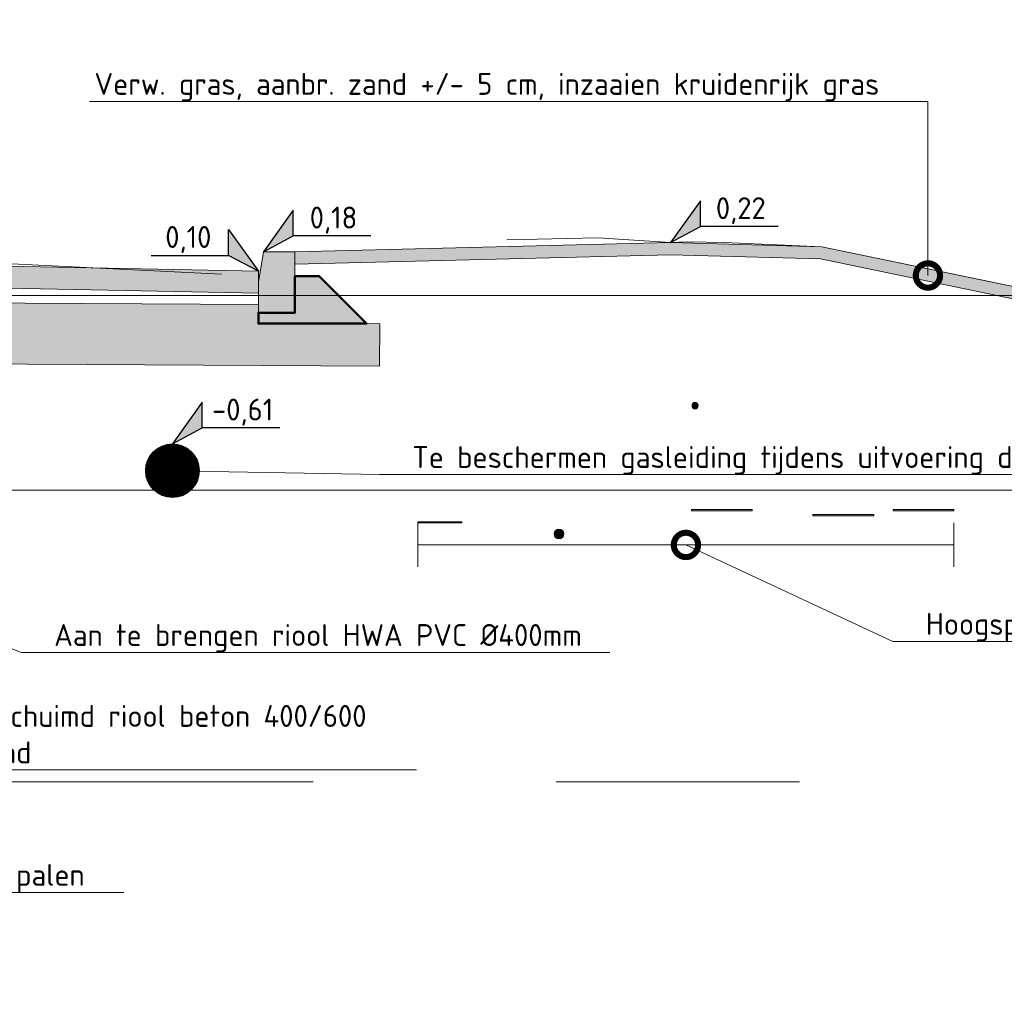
# Model space of a CAD drawing. Header units: metres. Extents: x 92403 to 95147, y 464428 to 465602.
# Tile 56 of 256: x 92433 to 92437, y 465123 to 465127. Entities that reach past the tile are written whole.
import ezdxf
from ezdxf import colors
from ezdxf.entities.mleader import LeaderData, LeaderLine
from ezdxf.enums import TextEntityAlignment as Align
from ezdxf.math import Vec2, Vec3

# ---------------------------------------------------------------- set-up
doc = ezdxf.new("R2010")
doc.units = ezdxf.units.M
for name, pattern in [('AL-NAP_LIJN', [15.25, 12, -1.5, 0.25, -1.5]), ('DASHED', [0.75, 0.5, -0.25]), ('XX-AFBREEK', [7, 4, -1, 1, -1])]:
    doc.linetypes.add(name, pattern=pattern)
doc.layers.get('0').update_dxf_attribs({"linetype": 'CONTINUOUS'})
for name, color, linetype, lineweight in [('00_VULLING', 255, 'CONTINUOUS', 5), ('B-WE-OG-HOOGTELIJN-G', 7, 'CONTINUOUS', 18), ('B-WE-VH-VERHARDING_FUNDERING-A-50', 252, 'CONTINUOUS', 18), ('N-WE-GR-GRAS-A', 62, 'CONTINUOUS', 18), ('N-WE-VH-VERHARDING_BETON_SCHRAAL-GD', 252, 'CONTINUOUS', 50), ('X-XX-AL-AFBREEKLIJN-G', 7, 'XX-AFBREEK', 18), ('X-XX-AL-DETAIL1-G', 7, 'CONTINUOUS', 18), ('X-XX-AL-DETAIL1-T18', 7, 'CONTINUOUS', 18), ('X-XX-AL-DETAIL3-V', 253, 'CONTINUOUS', 18), ('X-XX-AL-HOOGTELABEL-S', 7, 'CONTINUOUS', 25), ('X-XX-AL-NAP-G', 7, 'AL-NAP_LIJN', 18), ('X-XX-AL-RMB - profiel', 7, 'CONTINUOUS', 9)]:
    doc.layers.add(name, color=color, linetype=linetype, lineweight=lineweight)
doc.layers.add('N-WE-VH-VERHARDING_STRAATBAKSTEEN-DIK-ELLEBOOG-A', color=7, linetype='CONTINUOUS', lineweight=25, true_color=0xe1bfb7)
doc.styles.add('NLCS-ISO', font='NLCS-ISO.ttf')
doc.styles.add('NLCS-ISO-M50-T18', font='NLCS-ISO.ttf', dxfattribs={"height": 0.09})
pattern_1 = [(0, (9.5, 6.4), (0, 10), [0, -10]), (0, (9.6, 2.9), (0, 10), [0, -10]), (0, (9.9, 8.3), (0, 10), [0, -10]), (338.1986, (4.7, 5.2), (30.00000273, -9.999999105), [1.07703, -52.77462]), (216.8699, (5.7, 4.8), (29.999999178, 20.000001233), [0.5, -49.5]), (130.6013, (5.3, 4.5), (50.0000042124, -59.9999901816), [0.92195, -91.27349]), (206.5651, (2, 3.3), (-9.99999158, -10.000013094), [0.22361, -22.13707]), (326.3099, (1.8, 3.2), (19.999995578, -10.000013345), [0.36056, -35.69496]), (108.4349, (2.1, 3), (-9.999984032, 20.000004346), [0.31623, -31.30655]), (225, (8.4, 2.3), (-2e-15, -10.00000309), [0.42426, -13.71787]), (0, (8.1, 2), (10, 10), [0.6, -9.4]), (135, (8.7, 2), (-10.00000309, 9e-16), [0.42426, -13.71787]), (251.5651, (7.2, 8.7), (9.999984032, 20.000004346), [0.31623, -31.30655]), (0, (7.1, 8.4), (10, 10), [0.5, -9.5]), (143.1301, (7.6, 8.4), (-29.999999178, 20.000001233), [0.5, -49.5]), (213.6901, (1.9, 8.8), (19.999995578, 10.000013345), [0.36056, -35.69496]), (341.5651, (1.6, 8.6), (-20.000004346, 9.999984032), [0.63246, -30.99032]), (126.8699, (2.2, 8.4), (20.000001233, -29.999999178), [0.5, -49.5]), (0, (4.8, 8.4), (0, 10), [0, -10]), (0, (2.1, 5.8), (0, 10), [0, -10]), (0, (4.9, 2.1), (0, 10), [0, -10]), (0, (7.6, 5.2), (0, 10), [0, -10]), (0, (4.7, 6.9), (0, 10), [0, -10]), (0, (2.5, 7.2), (0, 10), [0, -10]), (0, (3.4, 6.6), (0, 10), [0, -10]), (0, (3, 4.2), (0, 10), [0, -10]), (0, (0.6, 4.6), (0, 10), [0, -10]), (0, (0.7, 6.9), (0, 10), [0, -10]), (0, (0.4, 9.1), (0, 10), [0, -10]), (0, (3.5, 9.5), (0, 10), [0, -10]), (0, (5.7, 9.9), (0, 10), [0, -10]), (0, (9.2, 9.5), (0, 10), [0, -10]), (0, (6.8, 6.4), (0, 10), [0, -10]), (0, (5.8, 8.2), (0, 10), [0, -10]), (0, (6.6, 3.4), (0, 10), [0, -10]), (0, (3.6, 2.9), (0, 10), [0, -10]), (0, (6.6, 0.7), (0, 10), [0, -10]), (0, (3.3, 1.3), (0, 10), [0, -10]), (0, (0.1, 1), (0, 10), [0, -10]), (0, (1.3, 0.5), (0, 10), [0, -10]), (0, (1.4, 1.9), (0, 10), [0, -10]), (0, (8.1, 0.3), (0, 10), [0, -10]), (0, (9.3, 4.4), (0, 10), [0, -10]), (0, (8.8, 7.4), (0, 10), [0, -10]), (0, (4.2, 0.2), (0, 10), [0, -10])]

# ---------------------------------------------------------------- blocks, each defined once
blk = doc.blocks.new('GAS')
at = {"color": 0, "linetype": 'ByBlock'}
blk.add_circle((0, -0.5), 0.5, dxfattribs=at)
at = {"layer": '00_VULLING', "color": 0, "lineweight": 0, "ltscale": 20, "const_width": 0.5, "flags": 128}
blk.add_lwpolyline([(-0.25, -0.5, 1), (0.25, -0.5, 1)], format="xyb", close=True, dxfattribs=at)
blk = doc.blocks.new('SAL-HOOGTELABEL_02-SO')
for p, q in [((2.461, 3.435), (0, 0)), ((2.461, 1.312), (2.461, 3.435)), ((0, 0), (2.461, 1.312)), ((8.838, 1.312), (2.461, 1.312))]:
    blk.add_line(p, q)
blk.add_solid([(2.461, 3.435), (0, 0), (2.461, 1.312)])
at = {"style": 'NLCS-ISO'}
blk.add_attdef('...', text='', height=1.8, dxfattribs=at).set_placement((5.773, 2.615), align=Align.MIDDLE)
blk = doc.blocks.new('_DotSmall')
at = {"const_width": 0.5}
blk.add_lwpolyline([(-0.0625, 0, 1), (0.0625, 0, 1)], format="xyb", close=True, dxfattribs=at)
blk = doc.blocks.new('AFDEKPLAAT')
at = {"layer": '00_VULLING', "color": 0, "linetype": 'ByBlock'}
blk.add_lwpolyline([(-0.5, -1), (0.5, -1), (0.5, 0), (-0.5, 0)], close=True, dxfattribs=at)
at = {"layer": '00_VULLING', "color": 0, "lineweight": 0, "ltscale": 20}
blk.add_solid([(0.5, 0), (-0.5, 0), (0.5, -1), (-0.5, -1)], dxfattribs=at)
blk = doc.blocks.new('ELEKTRA')
at = {"color": 0, "linetype": 'ByBlock', "lineweight": 5}
blk.add_circle((0, -0.5), 0.5, dxfattribs=at)
at = {"layer": '00_VULLING', "color": 1, "lineweight": 0, "ltscale": 20, "const_width": 0.5, "flags": 128}
blk.add_lwpolyline([(-0.25, -0.5, 1), (0.25, -0.5, 1)], format="xyb", close=True, dxfattribs=at)
blk = doc.blocks.new('GLASVEZEL')
at = {"color": 0, "linetype": 'ByBlock'}
blk.add_circle((0, -0.5), 0.5, dxfattribs=at)
at = {"layer": '00_VULLING', "color": 0, "lineweight": 0, "ltscale": 20, "const_width": 0.5, "flags": 128}
blk.add_lwpolyline([(-0.25, -0.5, 1), (0.25, -0.5, 1)], format="xyb", close=True, dxfattribs=at)

msp = doc.modelspace()

# ---------------------------------------------------------------- hatches: boundary and pattern name
at = {"layer": 'B-WE-VH-VERHARDING_FUNDERING-A-50'}
h = msp.add_hatch(dxfattribs=at)
h.set_pattern_fill('AVH-FUNDERING_GRANULAAT', color=256, pattern_type=2)
h.set_pattern_definition(pattern_1)
h.paths.add_polyline_path([(92434.506141, 465125.479523), (92427.506141, 465125.519953), (92427.507826, 465125.739546), (92428.007826, 465125.739546), (92428.007826, 465125.767076), (92434.007826, 465125.732628), (92434.007321, 465125.654546), (92434.452826, 465125.654546), (92434.507318, 465125.654178)])
h = msp.add_hatch(dxfattribs=at)
h.set_pattern_fill('AVH-FUNDERING_GRANULAAT', color=256, pattern_type=2)
h.set_pattern_definition(pattern_1)
h.paths.add_polyline_path([(92434.506141, 465125.479523), (92427.506141, 465125.519953), (92427.507826, 465125.739546), (92428.007826, 465125.739546), (92428.007826, 465125.767076), (92434.007826, 465125.732628), (92434.007321, 465125.654546), (92434.452826, 465125.654546), (92434.507318, 465125.654178)])
h = msp.add_hatch(dxfattribs=at)
h.set_pattern_fill('AVH-FUNDERING_GRANULAAT', color=256, pattern_type=2)
h.set_pattern_definition(pattern_1)
h.paths.add_polyline_path([(92434.506141, 465125.479523), (92427.506141, 465125.519953), (92427.507826, 465125.739546), (92428.007826, 465125.739546), (92428.007826, 465125.767076), (92434.007826, 465125.732628), (92434.007321, 465125.654546), (92434.452826, 465125.654546), (92434.507318, 465125.654178)])
h = msp.add_hatch(dxfattribs=at)
h.set_pattern_fill('AVH-FUNDERING_GRANULAAT', color=256, scale=0.03, pattern_type=2)
h.set_pattern_definition([(0, (92428.29114, 465125.71195), (0, 0.3), [0, -0.3]), (0, (92428.29414, 465125.60695), (0, 0.3), [0, -0.3]), (0, (92428.30314, 465125.76895), (0, 0.3), [0, -0.3]), (338.1986, (92428.14714, 465125.675953), (0.9000001, -0.29999997), [0.032311, -1.583239]), (216.8699, (92428.17714, 465125.66395), (0.9, 0.60000004), [0.015, -1.485]), (130.6013, (92428.16514, 465125.654953), (1.50000013, -1.7999997), [0.0276585, -2.738205]), (206.565, (92428.06614, 465125.61895), (-0.2999997, -0.3000004), [0.006708, -0.664112]), (326.3099, (92428.06014, 465125.61595), (0.5999999, -0.3000004), [0.010817, -1.070849]), (108.4349, (92428.06914, 465125.60995), (-0.2999995, 0.6000001), [0.009487, -0.939196]), (225, (92428.25814, 465125.58895), (-5e-17, -0.3), [0.012728, -0.411536]), (0, (92428.24914, 465125.57995), (0.3, 0.3), [0.018, -0.282]), (135, (92428.26714, 465125.57995), (-0.3, 3e-17), [0.012728, -0.411536]), (251.5651, (92428.22214, 465125.78095), (0.2999995, 0.6000001), [0.009487, -0.939196]), (0, (92428.21914, 465125.77195), (0.3, 0.3), [0.015, -0.285]), (143.1301, (92428.23414, 465125.77195), (-0.9, 0.60000004), [0.015, -1.485]), (213.6901, (92428.06314, 465125.78395), (0.5999999, 0.3000004), [0.010817, -1.070849]), (341.5651, (92428.05414, 465125.77795), (-0.6000001, 0.2999995), [0.018974, -0.92971]), (126.8699, (92428.07214, 465125.77195), (0.60000004, -0.9), [0.015, -1.485]), (0, (92428.15014, 465125.77195), (0, 0.3), [0, -0.3]), (0, (92428.06914, 465125.69395), (0, 0.3), [0, -0.3]), (0, (92428.15314, 465125.58295), (0, 0.3), [0, -0.3]), (0, (92428.23414, 465125.67595), (0, 0.3), [0, -0.3]), (0, (92428.14714, 465125.72695), (0, 0.3), [0, -0.3]), (0, (92428.08114, 465125.73595), (0, 0.3), [0, -0.3]), (0, (92428.10814, 465125.71795), (0, 0.3), [0, -0.3]), (0, (92428.09614, 465125.64595), (0, 0.3), [0, -0.3]), (0, (92428.02414, 465125.65795), (0, 0.3), [0, -0.3]), (0, (92428.02714, 465125.72695), (0, 0.3), [0, -0.3]), (0, (92428.01814, 465125.79295), (0, 0.3), [0, -0.3]), (0, (92428.11114, 465125.80495), (0, 0.3), [0, -0.3]), (0, (92428.17714, 465125.81695), (0, 0.3), [0, -0.3]), (0, (92428.28214, 465125.80495), (0, 0.3), [0, -0.3]), (0, (92428.21014, 465125.71195), (0, 0.3), [0, -0.3]), (0, (92428.18014, 465125.76595), (0, 0.3), [0, -0.3]), (0, (92428.20414, 465125.62195), (0, 0.3), [0, -0.3]), (0, (92428.11414, 465125.60695), (0, 0.3), [0, -0.3]), (0, (92428.20414, 465125.54095), (0, 0.3), [0, -0.3]), (0, (92428.10514, 465125.55895), (0, 0.3), [0, -0.3]), (0, (92428.00914, 465125.54995), (0, 0.3), [0, -0.3]), (0, (92428.04514, 465125.53495), (0, 0.3), [0, -0.3]), (0, (92428.04814, 465125.57695), (0, 0.3), [0, -0.3]), (0, (92428.24914, 465125.52895), (0, 0.3), [0, -0.3]), (0, (92428.28514, 465125.65195), (0, 0.3), [0, -0.3]), (0, (92428.27014, 465125.74195), (0, 0.3), [0, -0.3]), (0, (92428.13214, 465125.52595), (0, 0.3), [0, -0.3])])
h.paths.add_polyline_path([(92434.506141, 465125.479523), (92427.506141, 465125.519953), (92427.507826, 465125.739546), (92428.007826, 465125.739546), (92428.007826, 465125.767076), (92434.007826, 465125.732628), (92434.007321, 465125.654546), (92434.452826, 465125.654546), (92434.507318, 465125.654178)])
at = {"layer": 'N-WE-GR-GRAS-A'}
h = msp.add_hatch(dxfattribs=at)
h.set_pattern_fill('AGR-GRAS_01', color=256, scale=0.01, pattern_type=2)
h.set_pattern_definition([(0, (0, 0), (0.25, 0.25), [0.03, -0.2]), (45, (0.1, 0.05), (-0.02828427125, 0.46669047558), [0.03, -0.2]), (30, (0.02, 0.03), (0.0568653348, 0.32150635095), [0.03, -0.2]), (15, (0.08, 0.12), (0.096406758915, 0.18112354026), [0.03, -0.2]), (135, (0.04, 0.5), (-0.007071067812, -0.162634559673), [0.03, -0.2]), (150, (0.3, 0.1), (0.053923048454, -0.146602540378), [0.03, -0.2]), (165, (0.06, 0.01), (0.035863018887, -0.175253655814), [0.03, -0.2]), (85, (0.1, 0.1), (-0.21816934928, 0.2600041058), [0.03, -0.2]), (100, (0, 0), (-0.27802942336, 0.19467829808), [0.03, -0.2])])
h.paths.add_polyline_path([(92436.32565, 465125.970947), (92435.703388, 465125.987947), (92434.157826, 465125.949546), (92434.157826, 465125.899561), (92435.703326, 465125.93793), (92436.319826, 465125.921088), (92437.045777, 465125.769947), (92437.291084, 465125.769947)])
h.paths.add_polyline_path([(92438.789871, 465125.585947), (92437.970455, 465125.655379), (92437.752187, 465125.673947), (92437.501775, 465125.726082), (92437.497398, 465125.675921), (92437.744946, 465125.624383), (92437.966233, 465125.605557), (92438.784577, 465125.536217), (92439.838323, 465125.401048), (92440.796787, 465125.359035), (92440.934581, 465125.347897), (92441.23289, 465125.32411), (92441.23289, 465125.373947), (92440.938609, 465125.397735), (92440.799897, 465125.408947), (92439.842606, 465125.450908)])
h.paths.add_polyline_path([(92437.501775, 465125.726082), (92437.291084, 465125.769947), (92437.045777, 465125.769947), (92437.497398, 465125.675921)])
at = {"layer": 'N-WE-VH-VERHARDING_STRAATBAKSTEEN-DIK-ELLEBOOG-A', "lineweight": 0, "ltscale": 1}
h = msp.add_hatch(color=256, dxfattribs=at)
h.dxf.hatch_style = 1
h.paths.add_polyline_path([(92432.007826, 465125.909546), (92430.007826, 465125.869546), (92428.007826, 465125.909546), (92428.009722, 465125.81949), (92430.007826, 465125.779528), (92432.007826, 465125.819528), (92434.007826, 465125.779528), (92434.007826, 465125.869546)])
at = {"layer": 'X-XX-AL-DETAIL3-V'}
h = msp.add_hatch(color=254, dxfattribs=at)
h.dxf.hatch_style = 1
h.paths.add_polyline_path([(92434.451826, 465125.654546), (92434.202826, 465125.654546), (92434.156826, 465125.699546), (92434.156826, 465125.849546), (92434.256826, 465125.849546)])
h = msp.add_hatch(color=254, dxfattribs=at)
h.dxf.hatch_style = 1
h.paths.add_polyline_path([(92434.107826, 465125.699545), (92434.157826, 465125.699545), (92434.202826, 465125.654545), (92434.007826, 465125.654545), (92434.007826, 465125.699546), (92434.007826, 465125.699545), (92434.144912, 465125.699545)])
h.paths.add_polyline_path([(92434.007826, 465125.699545), (92434.157826, 465125.699545), (92434.107826, 465125.699545), (92434.144912, 465125.699545)], flags=17)
at = {"layer": 'X-XX-AL-RMB - profiel', "true_color": 0x717384}
h = msp.add_hatch(color=8, dxfattribs=at)
h.dxf.hatch_style = 1
h.paths.add_polyline_path([(92434.007826, 465125.699546), (92434.157826, 465125.699546), (92434.157826, 465125.949546), (92434.027826, 465125.949546), (92434.007826, 465125.824546)])

# ---------------------------------------------------------------- linework, layer by layer
at = {"layer": 'B-WE-OG-HOOGTELIJN-G', "color": 1, "linetype": 'DASHED', "ltscale": 5, "flags": 128}
msp.add_lwpolyline([(92441.23289, 465125.373947), (92441.183798, 465125.377947), (92440.799897, 465125.408947), (92439.773278, 465125.453947), (92438.789871, 465125.585947), (92437.752187, 465125.673947), (92436.32565, 465125.970947), (92435.925399, 465125.987947), (92435.77419, 465125.990947), (92435.703388, 465125.987947), (92435.403346, 465126.006947), (92434.491609, 465125.987947), (92434.188808, 465125.968947), (92434.179864, 465125.956947), (92434.060056, 465125.944947), (92434.02815, 465125.848947), (92431.640756, 465125.966947), (92430.386903, 465125.937947), (92429.445665, 465125.918947), (92428.056697, 465125.867947), (92427.877084, 465125.885947), (92427.762449, 465125.883947), (92427.749721, 465125.943947), (92427.622081, 465125.944947), (92426.215979, 465126.007947), (92425.029268, 465126.054947), (92424.757826, 465126.049947)], dxfattribs=at)
at = {"layer": 'N-WE-GR-GRAS-A', "flags": 128}
for points in [[(92441.17289, 465125.373947), (92440.938609, 465125.397735), (92440.799897, 465125.408947), (92439.842606, 465125.450908), (92438.789871, 465125.585947), (92437.970455, 465125.655379), (92437.752187, 465125.673947), (92436.32565, 465125.970947), (92435.703388, 465125.987947), (92434.157826, 465125.949546)], [(92441.17289, 465125.32411), (92440.934581, 465125.347897), (92440.796787, 465125.359035), (92439.838323, 465125.401048), (92438.784577, 465125.536217), (92437.966233, 465125.605557), (92437.744946, 465125.624383), (92436.319826, 465125.921088), (92435.703326, 465125.93793), (92434.157826, 465125.899561)]]:
    msp.add_lwpolyline(points, dxfattribs=at)
at = {"layer": 'N-WE-VH-VERHARDING_BETON_SCHRAAL-GD'}
msp.add_lwpolyline([(92434.157826, 465125.849546), (92434.257826, 465125.849546), (92434.407826, 465125.699545), (92434.452826, 465125.654546), (92434.202826, 465125.654546), (92434.202826, 465125.654546), (92434.007321, 465125.654546), (92434.007826, 465125.699546), (92434.157826, 465125.699546), (92434.157826, 465125.699546), (92434.157826, 465125.839546)], close=True, dxfattribs=at)
at = {"layer": 'X-XX-AL-AFBREEKLIJN-G'}
for p, q in [((92434.663806, 465124.834746), (92434.663806, 465124.654299)), ((92436.868806, 465124.834746), (92436.868806, 465124.654299))]:
    msp.add_line(p, q, dxfattribs=at)
at = {"layer": 'X-XX-AL-AFBREEKLIJN-G', "color": 251, "flags": 128}
msp.add_lwpolyline([(92441.23289, 465123.769947), (92424.757826, 465123.769947)], dxfattribs=at)
at = {"layer": 'X-XX-AL-DETAIL1-G', "flags": 128}
msp.add_lwpolyline([(92434.506141, 465125.479523), (92427.506141, 465125.519953), (92427.507826, 465125.739546), (92428.007826, 465125.739546), (92428.007826, 465125.767076), (92434.007826, 465125.732628), (92434.007321, 465125.654546), (92434.452826, 465125.654546), (92434.507318, 465125.654178)], close=True, dxfattribs=at)
at = {"layer": 'X-XX-AL-NAP-G', "color": 142, "flags": 128}
for points in [[(92443.7223, 465125.769947), (92423.656153, 465125.769947)], [(92441.17289, 465124.969947), (92423.656153, 465124.969947)]]:
    msp.add_lwpolyline(points, dxfattribs=at)
at = {"layer": 'X-XX-AL-RMB - profiel'}
msp.add_line((92434.663806, 465124.744522), (92436.868806, 465124.744522), dxfattribs=at)
msp.add_lwpolyline([(92434.007826, 465125.699546), (92434.157826, 465125.699546), (92434.157826, 465125.949546), (92434.027826, 465125.949546), (92434.007826, 465125.824546)], close=True, dxfattribs=at)
at = {"layer": 'X-XX-AL-RMB - profiel', "flags": 128}
msp.add_lwpolyline([(92428.007826, 465125.909546), (92430.007826, 465125.869546), (92432.007826, 465125.909546), (92434.007826, 465125.869546), (92434.007826, 465125.779528), (92432.007826, 465125.819528), (92430.007826, 465125.779528), (92428.009722, 465125.81949)], close=True, dxfattribs=at)

# ---------------------------------------------------------------- block references
at = {"color": 90, "lineweight": -3, "ltscale": 20, "xscale": -0.025, "yscale": 0.025, "zscale": 0.025}
msp.add_blockref('GLASVEZEL', (92435.803806, 465125.329746), dxfattribs=at)
at = {"color": 30, "lineweight": -3, "ltscale": 20, "xscale": 0.22, "yscale": 0.22, "zscale": 0.22}
msp.add_blockref('GAS', (92433.653806, 465125.159746), dxfattribs=at)
at = {"color": 1, "lineweight": -3, "ltscale": 20, "yscale": 0.005}
for p, xscale, zscale in [((92435.913806, 465124.889746), -0.25, 0.25), ((92436.413806, 465124.869746), -0.25, 0.25), ((92436.743806, 465124.889746), -0.25, 0.25), ((92434.753806, 465124.839746), -0.18, 0.18)]:
    msp.add_blockref('AFDEKPLAAT', p, dxfattribs=dict(at, xscale=xscale, zscale=zscale))
at = {"lineweight": -3, "ltscale": 20, "xscale": -0.04, "yscale": 0.04, "zscale": 0.04}
msp.add_blockref('ELEKTRA', (92435.243806, 465124.809746), dxfattribs=at)
at = {"layer": 'X-XX-AL-HOOGTELABEL-S', "xscale": 0.05000000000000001, "yscale": 0.05000000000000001, "zscale": 0.05000000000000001}
for p, values in [((92435.703388, 465125.987947), {'...': '0,22'}), ((92434.027826, 465125.949546), {'...': '0,18'}), ((92433.653806, 465125.159947), {'...': '-0,61'})]:
    msp.add_blockref('SAL-HOOGTELABEL_02-SO', p, dxfattribs=at).add_auto_attribs(values)
at = {"layer": 'X-XX-AL-HOOGTELABEL-S'}
ref = msp.add_blockref('SAL-HOOGTELABEL_02-SO', (92434.007826, 465125.869546), dxfattribs=dict(at, xscale=-0.05000000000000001, yscale=0.05000000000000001, zscale=0.05000000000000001))
ref.add_attrib('...', '0,10', dxfattribs={"layer": '0', "height": 0.09, "style": 'NLCS-ISO'}).set_placement((92433.719188, 465126.000308), align=Align.MIDDLE)

# ---------------------------------------------------------------- leaders
at = {"layer": 'X-XX-AL-DETAIL1-T18'}
ml = msp.add_multileader_mtext('Standard', dxfattribs=at)
ml.set_content('{\\C256;Aanbr. straatlaag 5 cm }', color=10, style='NLCS-ISO-M50-T18')
ml.set_leader_properties(color=256, lineweight=-1)
ml.set_arrow_properties(name='DOTSMALL')
ml.build(insert=Vec2(0, 0))
ml.multileader.update_dxf_attribs({"text_left_attachment_type": 5, "text_right_attachment_type": 5, "dogleg_length": 0.09, "arrow_head_size": 0.2})
ctx = ml.context
ctx.base_point, ctx.char_height, ctx.arrow_head_size, ctx.landing_gap_size, ctx.plane_origin = Vec3(92430.163966, 465126.779523), 0.09, 0.2, 0.045, Vec3(92431.612966, 465125.967423)
ctx.left_attachment, ctx.right_attachment = 5, 5
notes = []
notes.append((ctx, [(0, (1, 1, 0), (92431.612966, 465126.779523), (-1, 0), 0.09, [(0, [(92431.612966, 465125.769947)], 0, [])])]))
ctx.mtext.insert, ctx.mtext.width, ctx.mtext.flow_direction = Vec3(92430.208966, 465126.896523), 4.0068021, 5
ml = msp.add_multileader_mtext('Standard', dxfattribs=at)
ml.set_content('{\\C256;Verw. gras, aanbr. zand +/- 5 cm, inzaaien kruidenrijk gras}', color=10, style='NLCS-ISO-M50-T18')
ml.set_leader_properties(color=256, lineweight=-1)
ml.set_arrow_properties(name='DOTSMALL')
ml.build(insert=Vec2(0, 0))
ml.multileader.update_dxf_attribs({"text_left_attachment_type": 5, "text_right_attachment_type": 5, "dogleg_length": 0.09, "arrow_head_size": 0.2})
ctx = ml.context
ctx.base_point, ctx.char_height, ctx.arrow_head_size, ctx.landing_gap_size, ctx.plane_origin = Vec3(92433.287846, 465126.568303), 0.09, 0.2, 0.045, Vec3(92436.761846, 465126.752222)
ctx.left_attachment, ctx.right_attachment = 5, 5
notes.append((ctx, [(0, (1, 1, 0), (92436.761846, 465126.568303), (-1, 0), 0.09, [(0, [(92436.761846, 465125.852378)], 0, [])])]))
ctx.mtext.insert, ctx.mtext.flow_direction = Vec3(92433.332846, 465126.685303), 5
ml = msp.add_multileader_mtext('Standard', dxfattribs=at)
ml.set_content('{\\C256;Te beschermen gasleiding tijdens uitvoering d.m.v. stalen rijplaten}', color=10, style='NLCS-ISO-M50-T18')
ml.set_leader_properties(color=256, lineweight=-1)
ml.set_arrow_properties(name='DOTSMALL')
ml.build(insert=Vec2(0, 0))
ml.multileader.update_dxf_attribs({"text_left_attachment_type": 5, "text_right_attachment_type": 5, "dogleg_length": 0.09, "arrow_head_size": 0.2})
ctx = ml.context
ctx.base_point, ctx.char_height, ctx.arrow_head_size, ctx.landing_gap_size, ctx.plane_origin = Vec3(92434.59552, 465125.033762), 0.09, 0.2, 0.045, Vec3(92433.653806, 465125.94959)
ctx.left_attachment, ctx.right_attachment = 5, 5
notes.append((ctx, [(1, (1, 1, 0), (92434.50552, 465125.033762), (1, 0), 0.09, [(0, [(92433.653806, 465125.049746)], 0, [])])]))
ctx.mtext.insert, ctx.mtext.flow_direction = Vec3(92434.64052, 465125.150762), 5
ml = msp.add_multileader_mtext('Standard', dxfattribs=at)
ml.set_content('{\\C256;Hoogspanningskabels}', color=10, style='NLCS-ISO-M50-T18')
ml.set_leader_properties(color=256, lineweight=-1)
ml.set_arrow_properties(name='DOTSMALL')
ml.build(insert=Vec2(0, 0))
ml.multileader.update_dxf_attribs({"text_left_attachment_type": 5, "text_right_attachment_type": 5, "dogleg_length": 0.09, "arrow_head_size": 0.2})
ctx = ml.context
ctx.base_point, ctx.char_height, ctx.arrow_head_size, ctx.landing_gap_size, ctx.plane_origin = Vec3(92436.70802, 465124.347916), 0.09, 0.2, 0.045, Vec3(92435.766306, 465125.644366)
ctx.left_attachment, ctx.right_attachment = 5, 5
notes.append((ctx, [(1, (1, 1, 0), (92436.61802, 465124.347916), (1, 0), 0.09, [(0, [(92435.766306, 465124.744522)], 0, [])])]))
ctx.mtext.insert, ctx.mtext.flow_direction = Vec3(92436.75302, 465124.464916), 5
ml = msp.add_multileader_mtext('Standard', dxfattribs=at)
ml.set_content('{\\C256;Aan te brengen riool HWA PVC %%C400mm}', color=10, style='NLCS-ISO-M50-T18')
ml.set_leader_properties(color=256, lineweight=-1)
ml.set_arrow_properties(name='DOTSMALL')
ml.build(insert=Vec2(0, 0))
ml.multileader.update_dxf_attribs({"text_left_attachment_type": 5, "text_right_attachment_type": 5, "dogleg_length": 0.09, "arrow_head_size": 0.2})
ctx = ml.context
ctx.base_point, ctx.char_height, ctx.arrow_head_size, ctx.landing_gap_size, ctx.plane_origin = Vec3(92433.122164, 465124.302031), 0.09, 0.2, 0.045, Vec3(92432.18045, 465125.540267)
ctx.left_attachment, ctx.right_attachment = 5, 5
notes.append((ctx, [(1, (1, 1, 0), (92433.032164, 465124.302031), (1, 0), 0.09, [(0, [(92432.18045, 465124.640423)], 0, [])])]))
ctx.mtext.insert, ctx.mtext.flow_direction = Vec3(92433.167164, 465124.419031), 5
ml = msp.add_multileader_mtext('Standard', dxfattribs=at)
ml.set_content('{\\C256;Te verwijderen volgeschuimd riool beton 400/600\\Pexacte diepte onbekend}', color=10, style='NLCS-ISO-M50-T18')
ml.set_leader_properties(color=256, lineweight=-1)
ml.set_arrow_properties(name='DOTSMALL')
ml.build(insert=Vec2(0, 0))
ml.multileader.update_dxf_attribs({"text_left_attachment_type": 5, "text_right_attachment_type": 5, "dogleg_length": 0.09, "arrow_head_size": 0.2})
ctx = ml.context
ctx.base_point, ctx.char_height, ctx.arrow_head_size, ctx.landing_gap_size, ctx.plane_origin = Vec3(92431.760231, 465123.819219), 0.09, 0.2, 0.045, Vec3(92431.040861, 465125.501299)
ctx.left_attachment, ctx.right_attachment = 5, 5
notes.append((ctx, [(1, (1, 1, 0), (92431.670231, 465123.819219), (1, 0), 0.09, [(0, [(92431.040861, 465124.601456)], 0, [])])]))
ctx.mtext.insert, ctx.mtext.width, ctx.mtext.flow_direction = Vec3(92431.805231, 465124.086219), 3.00834132, 5
ml = msp.add_multileader_mtext('Standard', dxfattribs=at)
ml.set_content('{\\C256;Te handhaven houten palen }', color=10, style='NLCS-ISO-M50-T18')
ml.set_leader_properties(color=256, lineweight=-1)
ml.set_arrow_properties(name='DOTSMALL')
ml.build(insert=Vec2(0, 0))
ml.multileader.update_dxf_attribs({"text_left_attachment_type": 5, "text_right_attachment_type": 5, "dogleg_length": 0.09, "arrow_head_size": 0.2})
ctx = ml.context
ctx.base_point, ctx.char_height, ctx.arrow_head_size, ctx.landing_gap_size, ctx.plane_origin = Vec3(92431.760231, 465123.315809), 0.09, 0.2, 0.045, Vec3(92431.040861, 465124.554045)
ctx.left_attachment, ctx.right_attachment = 5, 5
notes.append((ctx, [(1, (1, 1, 0), (92431.670231, 465123.315809), (1, 0), 0.09, [(0, [(92431.040861, 465123.654201)], 0, [])])]))
ctx.mtext.insert, ctx.mtext.flow_direction = Vec3(92431.805231, 465123.432809), 5
for ctx, leaders in notes:
    for number, flags, end, landing, length, lines in leaders:
        leader = LeaderData()
        leader.index, (leader.has_last_leader_line, leader.has_dogleg_vector, leader.attachment_direction) = number, flags
        leader.last_leader_point, leader.dogleg_vector, leader.dogleg_length = Vec3(end), Vec3(landing), length
        for number, points, colour, breaks in lines:
            line = LeaderLine()
            line.index, line.vertices, line.color, line.breaks = number, Vec3.list(points), colors.encode_raw_color(colour), breaks
            leader.lines.append(line)
        ctx.leaders.append(leader)

doc.saveas('drawing.dxf')
